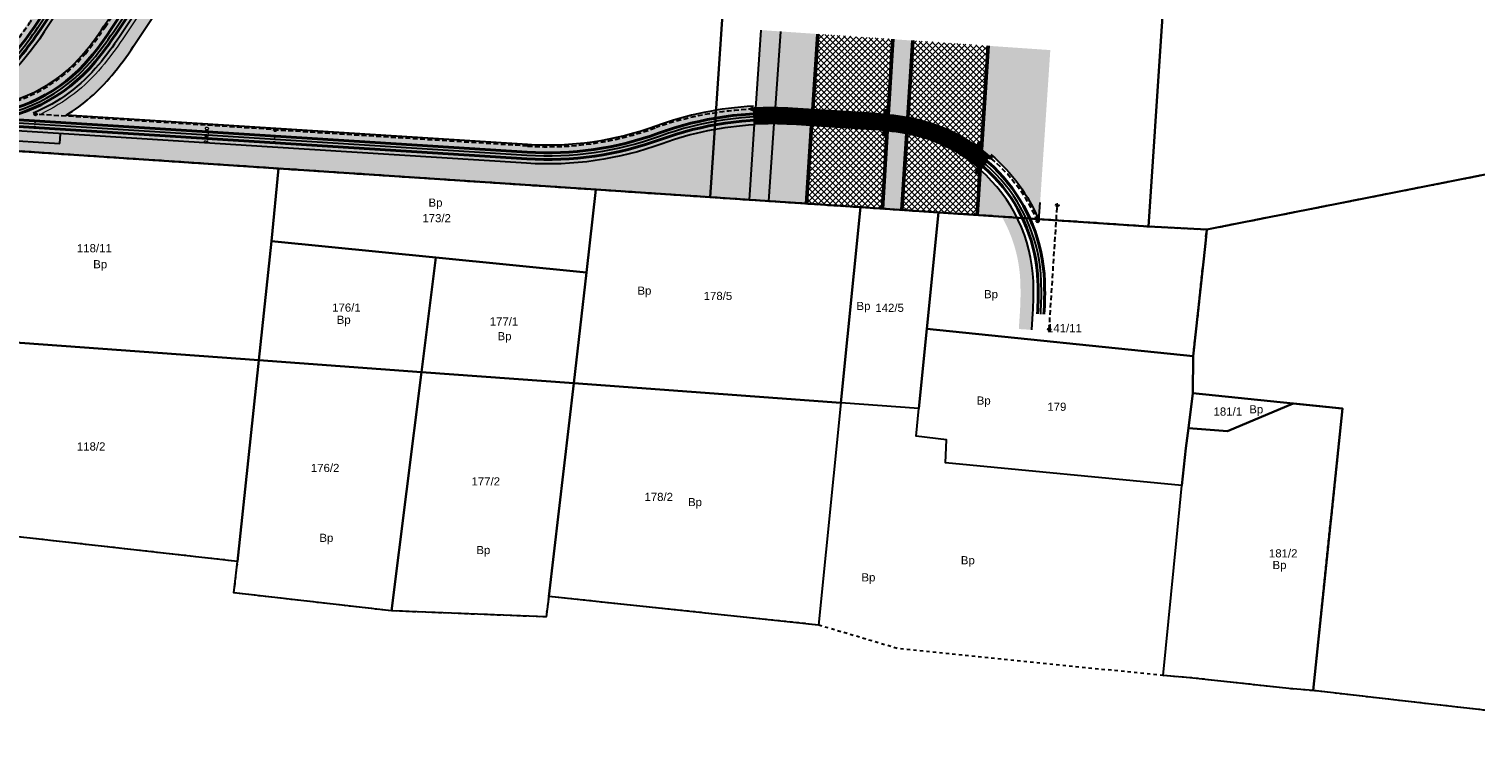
# Model space of a CAD drawing. Header units: metres. Extents: x 6603615 to 6604470, y 5739741 to 5740610.
# Tile 5 of 14: x 6604025 to 6604246, y 5739741 to 5739852. Entities that reach past the tile are written whole.
import ezdxf
from ezdxf.enums import TextEntityAlignment as Align

# ---------------------------------------------------------------- set-up
doc = ezdxf.new("R2010")
doc.units = ezdxf.units.M
for name, pattern in [('DASHDOT', [25.4, 12.7, -6.35, 0, -6.35]), ('HIDDEN', [0.375, 0.25, -0.125]), ('PRZER1-1', [1, 0.5, -0.5])]:
    doc.linetypes.add(name, pattern=pattern)
for name, color, linetype, lineweight in [('_działki', 3, 'Continuous', 40), ('EPT 2_2--830--', 7, 'Continuous', 13), ('EPT 3_2--460--', 7, 'Continuous', 13), ('FREZOWANIE', 12, 'Continuous', 5), ('HECZ_ZIELEŃ_ZABUDOWA', 73, 'Continuous', 5), ('KRAW_FAZA_12cm_20x30cm', 7, 'Continuous', 50), ('M_WPUSTY', 190, 'Continuous', 30), ('OBRZEŻE_BET_8X40', 236, 'Continuous', 30), ('ODW_DRENAZ', 5, 'HIDDEN', 30), ('ODW_DRENAZ_NAJN', 140, 'HIDDEN', 30), ('ODW_SKRZYNKI', 5, 'Continuous', 13), ('OPORNIK_BET_15X30cm', 124, 'Continuous', 30), ('OSIE_TORU', 10, 'DASHDOT', 30), ('szyny 60R2', 14, 'Continuous', 40)]:
    doc.layers.add(name, color=color, linetype=linetype, lineweight=lineweight)
doc.layers.add('C-TEREN-ETYKIETY', color=7, linetype='Continuous')
for name, color, linetype, lineweight, true_color in [('GESDZI', 7, 'Continuous', 18, 0x008000), ('GESDZI_O', 7, 'Continuous', 18, 0x008000), ('GESUZY', 7, 'Continuous', 18, 0x008000), ('GESUZY_O', 7, 'Continuous', 18, 0x008000), ('HECZ_CHODNIK_KOSTKA', 7, 'Continuous', 5, 0xfaf9b8), ('HECZ_PŁYTY_BET_50X50', 7, 'Continuous', 5, 0xfaf9b8), ('HECZ_ZIELEN', 7, 'Continuous', 0, 0xd6ffd6)]:
    doc.layers.add(name, color=color, linetype=linetype, lineweight=lineweight, true_color=true_color)
doc.layers.add('KRESK_TOR_KLAS_PODKŁAD', color=38, linetype='Continuous', lineweight=15, transparency=0.55)
doc.layers.add('T_KRESK_PŁYTA_EPT', color=86, linetype='Continuous', lineweight=13, transparency=0.55)
doc.styles.add('Arial', font='arial.ttf')
doc.styles.get("Standard").update_dxf_attribs({"font": 'simplex.shx'})
pattern_1 = [(59.99999999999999, (0, 0), (-0.2381249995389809, 0.4124445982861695), [0.238125, -0.238125]), (120, (0, 0), (-0.476249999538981, 2.661695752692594e-10), [0.238125, -0.238125]), (0, (-0.1190625, 0.20622229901), (0.238125, 0.41244459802), [0.238125, -0.238125])]
pattern_2 = [(45, (0, 0), (-0.4490128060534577, 0.4490128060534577), []), (135, (0, 0), (-0.4490128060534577, -0.4490128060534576), [])]

# ---------------------------------------------------------------- blocks, each defined once
blk = doc.blocks.new('A$C8469fa7e')
at = {"layer": 'GESDZI', "color": 3, "linetype": 'Continuous', "lineweight": 30}
blk.add_lwpolyline([(6604211.14, 5740049.68), (6604208.38, 5740004.99), (6604205.71, 5739965.06), (6604205.14, 5739956.67), (6604203.8, 5739936.9), (6604203.44, 5739931.58), (6604197.3, 5739931.89), (6604174.97, 5739932.82), (6604172.74, 5739932.92), (6604162.47, 5739933.62), (6604136.19, 5739935.43), (6604135.4, 5739923.52), (6604134.09, 5739903.98), (6604131.95, 5739871.82), (6604131.15, 5739859.81), (6604129.12, 5739829.44), (6604128.92, 5739826.44), (6604111.39, 5739827.61), (6604062.77, 5739830.84), (6604014.55, 5739834.06), (6603991.05, 5739835.63), (6603918.87, 5739840.43), (6603844.12, 5739845.41)], dxfattribs=at)
for points in [[(6604205, 5739821.48), (6604196.08, 5739821.95), (6604198.07, 5739851.9), (6604198.87, 5739863.88), (6604199.76, 5739877.24), (6604201.1, 5739896.98), (6604202.44, 5739916.9), (6604203.44, 5739931.58), (6604203.8, 5739936.9), (6604205.14, 5739956.67), (6604205.71, 5739965.06), (6604208.38, 5740004.99), (6604211.14, 5740049.68), (6604225.19, 5740023.63), (6604254.17, 5739970.57), (6604285.94, 5739911.03), (6604306.33, 5739857), (6604297.35, 5739839.72)], [(6604196.08, 5739821.95), (6604163.88, 5739824.11), (6604151.94, 5739824.9), (6604128.92, 5739826.44), (6604129.12, 5739829.44), (6604131.15, 5739859.81), (6604131.95, 5739871.82), (6604134.09, 5739903.98), (6604135.4, 5739923.52), (6604136.19, 5739935.43), (6604162.47, 5739933.62), (6604172.74, 5739932.92), (6604174.97, 5739932.82), (6604197.3, 5739931.89), (6604203.44, 5739931.58), (6604202.44, 5739916.9), (6604201.1, 5739896.98), (6604199.76, 5739877.24), (6604198.87, 5739863.88), (6604198.07, 5739851.9)], [(6604221.33, 5739750.78), (6604225.8, 5739794.05), (6604218.25, 5739794.82), (6604202.87, 5739796.39), (6604202.94, 5739802.07), (6604204.8, 5739819.36), (6604205, 5739821.48), (6604297.35, 5739839.72), (6604311.87, 5739842.59), (6604322.97, 5739806.68), (6604320.52, 5739782.61), (6604314.65, 5739740.9), (6604279.18, 5739743.34), (6604263.51, 5739744.43), (6604263.53, 5739746.36), (6604258.89, 5739746.55), (6604249.82, 5739747.53), (6604239.88, 5739748.66)], [(6604011.16, 5739804.97), (6604013.43, 5739824.3), (6604014.55, 5739834.06), (6604062.77, 5739830.84), (6604061.66, 5739819.7), (6604059.73, 5739801.43)], [(6604086.88, 5739817.18), (6604061.66, 5739819.7), (6604062.77, 5739830.84), (6604111.39, 5739827.61), (6604109.98, 5739814.88)], [(6604148.92, 5739794.91), (6604107.99, 5739797.9), (6604109.98, 5739814.88), (6604111.39, 5739827.61), (6604128.92, 5739826.44), (6604151.94, 5739824.9)], [(6604162.1, 5739806.24), (6604160.87, 5739794.03), (6604148.92, 5739794.91), (6604151.94, 5739824.9), (6604163.88, 5739824.11)], [(6604202.94, 5739802.07), (6604162.1, 5739806.24), (6604163.88, 5739824.11), (6604196.08, 5739821.95), (6604205, 5739821.48), (6604204.8, 5739819.36)], [(6604061.66, 5739819.7), (6604086.88, 5739817.18), (6604084.66, 5739799.61), (6604059.73, 5739801.43)], [(6604084.66, 5739799.61), (6604086.88, 5739817.18), (6604109.98, 5739814.88), (6604107.99, 5739797.9)], [(6604201.17, 5739782.23), (6604164.99, 5739785.73), (6604165.12, 5739789.25), (6604160.46, 5739789.81), (6604160.87, 5739794.03), (6604162.1, 5739806.24), (6604202.94, 5739802.07), (6604202.87, 5739796.39), (6604202.2, 5739791.02), (6604201.82, 5739787.94)], [(6604007.78, 5739776.06), (6604011.16, 5739804.97), (6604059.73, 5739801.43), (6604056.49, 5739770.59)], [(6604059.73, 5739801.43), (6604084.66, 5739799.61), (6604080.06, 5739763.01), (6604055.92, 5739765.77), (6604056.49, 5739770.59)], [(6604080.06, 5739763.01), (6604084.66, 5739799.61), (6604107.99, 5739797.9), (6604104.16, 5739765.22), (6604103.76, 5739762.08)], [(6604107.99, 5739797.9), (6604148.92, 5739794.91), (6604145.49, 5739760.84), (6604104.16, 5739765.22)], [(6604202.87, 5739796.39), (6604218.25, 5739794.82), (6604208.19, 5739790.58), (6604202.2, 5739791.02)], [(6604217.61, 5739751.09), (6604202.42, 5739752.77), (6604198.35, 5739753.08), (6604200.35, 5739773.78), (6604201.17, 5739782.23), (6604201.82, 5739787.94), (6604202.2, 5739791.02), (6604208.19, 5739790.58), (6604218.25, 5739794.82), (6604225.8, 5739794.05), (6604221.33, 5739750.78)]]:
    blk.add_lwpolyline(points, close=True, dxfattribs=at)
at = {"layer": 'GESUZY', "color": 3, "linetype": 'PRZER1-1', "lineweight": 30}
for points in [[(6604249.82, 5739747.53), (6604239.88, 5739748.66), (6604221.33, 5739750.78), (6604225.8, 5739794.05), (6604218.25, 5739794.82), (6604202.87, 5739796.39), (6604202.94, 5739802.07), (6604204.8, 5739819.36), (6604205, 5739821.48), (6604297.35, 5739839.72)], [(6604297.35, 5739839.72), (6604205, 5739821.48), (6604196.08, 5739821.95), (6604163.88, 5739824.11), (6604151.94, 5739824.9), (6604128.92, 5739826.44), (6604111.39, 5739827.61), (6604062.77, 5739830.84), (6604014.55, 5739834.06), (6603991.05, 5739835.63), (6603918.87, 5739840.43), (6603844.12, 5739845.41)], [(6604014.55, 5739834.06), (6604062.77, 5739830.84), (6604111.39, 5739827.61), (6604128.92, 5739826.44), (6604151.94, 5739824.9), (6604163.88, 5739824.11), (6604196.08, 5739821.95), (6604205, 5739821.48), (6604204.8, 5739819.36), (6604202.94, 5739802.07), (6604202.87, 5739796.39), (6604218.25, 5739794.82), (6604225.8, 5739794.05), (6604221.33, 5739750.78), (6604217.61, 5739751.09), (6604202.42, 5739752.77), (6604198.35, 5739753.08), (6604157.55, 5739757.26), (6604145.49, 5739760.84), (6604104.16, 5739765.22), (6604103.76, 5739762.08), (6604080.06, 5739763.01), (6604055.92, 5739765.77), (6604056.49, 5739770.59), (6604007.78, 5739776.06)]]:
    blk.add_lwpolyline(points, dxfattribs=at)
at = {"layer": 'GESDZI_O', "color": 3, "linetype": 'Continuous', "lineweight": 30, "style": 'Arial'}
for s, p in [('173/2', (6604086.989999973, 5739822.595)), ('118/11', (6604034.533174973, 5739817.99201325)), ('178/5', (6604130.099999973, 5739810.675)), ('176/1', (6604073.159999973, 5739808.885)), ('142/5', (6604156.409999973, 5739808.855)), ('177/1', (6604097.309999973, 5739806.765)), ('141/11', (6604183.205190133, 5739805.7411745)), ('179', (6604182.039999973, 5739793.685)), ('181/1', (6604208.239999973, 5739792.945)), ('118/2', (6604034.039999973, 5739787.595)), ('176/2', (6604069.896405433, 5739784.29773778)), ('177/2', (6604094.518752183, 5739782.23952256)), ('178/2', (6604121.023469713, 5739779.86063239)), ('181/2', (6604216.726838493, 5739771.20826983))]:
    blk.add_text(s, height=1.25, rotation=359.9999974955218, dxfattribs=at).set_placement(p, align=Align.CENTER)
at = {"layer": 'GESUZY_O', "color": 3, "linetype": 'Continuous', "lineweight": 30, "style": 'Arial'}
for p in [(6604086.810047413, 5739824.98098269), (6604035.426168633, 5739815.5362807), (6604118.831354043, 5739811.48568298), (6604152.401326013, 5739809.13655564), (6604171.954896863, 5739810.94924211), (6604072.749544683, 5739807.02144571), (6604097.394269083, 5739804.50359936), (6604170.832726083, 5739794.63156072), (6604212.592866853, 5739793.29158257), (6604126.586923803, 5739779.06737183), (6604070.093100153, 5739773.58841467), (6604094.146380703, 5739771.71315564), (6604168.392800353, 5739770.14998128), (6604216.158373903, 5739769.42166684), (6604153.161994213, 5739767.52661291)]:
    blk.add_text('Bp', height=1.25, rotation=359.9999974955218, dxfattribs=at).set_placement(p, align=Align.CENTER)
blk = doc.blocks.new('skrzynka-odw-szyny')
blk.add_lwpolyline([(0.07499999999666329, 0.209999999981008), (0.0750000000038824, 0), (-0.0750000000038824, 1.4210854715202e-14), (-0.0750000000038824, 0.2099999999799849)], close=True)
at = {"linetype": 'HIDDEN', "ltscale": 0.2}
blk.add_circle((1.364242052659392e-12, 0.06500000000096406), 0.05400000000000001, dxfattribs=at)
blk = doc.blocks.new('EPT_0.46')
at = {"layer": 'T_KRESK_PŁYTA_EPT'}
h = blk.add_hatch(color=43, dxfattribs=at)
h.dxf.hatch_style = 1
h.paths.add_polyline_path([(1.313411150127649, 1.495008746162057), (0, 0), (0.3455799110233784, -0.3036025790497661), (1.658991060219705, 1.191406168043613)])
at = {"layer": 'EPT 3_2--460--', "color": 0}
blk.add_lwpolyline([(1.313411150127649, 1.495008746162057), (0, 0), (0.3455799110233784, -0.3036025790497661), (1.658991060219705, 1.191406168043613)], close=True, dxfattribs=at)
blk = doc.blocks.new('EPT 2_2--830--1m')
at = {"layer": 'T_KRESK_PŁYTA_EPT'}
h = blk.add_hatch(color=53, dxfattribs=at)
h.dxf.hatch_style = 1
h.paths.add_polyline_path([(0.3971459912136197, 0.1207701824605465), (-0.3971459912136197, -0.1207701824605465), (-0.6882365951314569, 0.8359016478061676), (0.10605538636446, 1.077442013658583)])
at = {"layer": 'EPT 2_2--830--', "color": 0}
blk.add_lwpolyline([(0.3971459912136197, 0.1207701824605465), (-0.3971459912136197, -0.1207701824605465), (-0.6882365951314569, 0.8359016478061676), (0.10605538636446, 1.077442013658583)], close=True, dxfattribs=at)
blk = doc.blocks.new('EPT_2_2')
at = {"layer": 'T_KRESK_PŁYTA_EPT'}
h = blk.add_hatch(color=53, dxfattribs=at)
h.dxf.hatch_style = 1
h.paths.add_polyline_path([(0.09903826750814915, -2.030463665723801), (-0.7209548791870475, -1.900645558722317), (-0.409996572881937, 0.06490905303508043), (0.4099965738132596, -0.06490905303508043)])
at = {"layer": 'EPT 2_2--830--', "color": 0}
blk.add_lwpolyline([(0.09903826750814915, -2.030463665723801), (-0.7209548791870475, -1.900645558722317), (-0.409996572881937, 0.06490905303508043), (0.4099965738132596, -0.06490905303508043)], close=True, dxfattribs=at)
blk = doc.blocks.new('EPT5')
at = {"layer": 'T_KRESK_PŁYTA_EPT'}
h = blk.add_hatch(color=53, dxfattribs=at)
h.dxf.hatch_style = 1
h.paths.add_polyline_path([(0, 0), (0.5108233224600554, 0.6544471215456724), (0.9049708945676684, 0.3467984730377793), (0.3941475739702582, -0.3076486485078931)])
at = {"layer": 'EPT 2_2--830--', "color": 0}
blk.add_lwpolyline([(0, 0), (0.5108233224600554, 0.6544471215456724), (0.9049708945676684, 0.3467984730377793), (0.3941475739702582, -0.3076486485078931)], close=True, dxfattribs=at)
blk = doc.blocks.new('EPT 3_2 1m')
at = {"layer": 'T_KRESK_PŁYTA_EPT'}
h = blk.add_hatch(color=43, dxfattribs=at)
h.dxf.hatch_style = 1
h.paths.add_polyline_path([(0.08679678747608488, 1.071676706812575), (0.3778886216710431, 0.1150008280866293), (-0.3204976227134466, -0.09750012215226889), (-0.6115894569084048, 0.8591757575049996)])
at = {"layer": 'EPT 3_2--460--', "color": 0}
blk.add_lwpolyline([(0.08679678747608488, 1.071676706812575), (0.3778886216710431, 0.1150008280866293), (-0.3204976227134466, -0.09750012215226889), (-0.6115894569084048, 0.8591757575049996)], close=True, dxfattribs=at)
blk = doc.blocks.new('EPT 3_2')
at = {"layer": 'T_KRESK_PŁYTA_EPT'}
h = blk.add_hatch(color=43, dxfattribs=at)
h.dxf.hatch_style = 1
h.paths.add_polyline_path([(-0.5622038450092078, -1.908933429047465), (0, 0), (0.6427062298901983, -0.1892847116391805), (0.08050238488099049, -2.098218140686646)])
at = {"layer": 'EPT 3_2--460--', "color": 0}
blk.add_lwpolyline([(-0.5622038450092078, -1.908933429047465), (0, 0), (0.6427062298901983, -0.1892847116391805), (0.08050238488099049, -2.098218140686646)], close=True, dxfattribs=at)
blk = doc.blocks.new('EPT_0.46_2')
at = {"layer": 'T_KRESK_PŁYTA_EPT'}
h = blk.add_hatch(color=43, dxfattribs=at)
h.dxf.hatch_style = 1
h.paths.add_polyline_path([(0, 0), (0.6598700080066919, 0.7513552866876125), (1.005499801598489, 0.4478094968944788), (0.3456297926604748, -0.3035457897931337)])
at = {"layer": 'EPT 3_2--460--', "color": 0}
blk.add_lwpolyline([(0, 0), (0.6598700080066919, 0.7513552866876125), (1.005499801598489, 0.4478094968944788), (0.3456297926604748, -0.3035457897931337)], close=True, dxfattribs=at)
blk = doc.blocks.new('WPUST')
at = {"layer": 'M_WPUSTY'}
h = blk.add_hatch(color=256, dxfattribs=at)
h.dxf.hatch_style = 1
h.paths.add_polyline_path([(0.5377540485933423, 0.480437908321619), (-0.05627778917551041, 0.3960212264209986), (0, 0), (0.5940318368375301, 0.08441668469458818)])
blk.add_lwpolyline([(0.5377540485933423, 0.480437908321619), (-0.05627778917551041, 0.3960212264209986), (0, 0), (0.5940318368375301, 0.08441668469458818), (0.5377540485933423, 0.480437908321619)], close=True, dxfattribs=at)

msp = doc.modelspace()

# ---------------------------------------------------------------- hatches: boundary and pattern name
at = {"layer": 'FREZOWANIE'}
h = msp.add_hatch(dxfattribs=at)
h.set_pattern_fill('ANSI37', color=256, scale=0.2)
h.set_pattern_definition(pattern_2)
edge = h.paths.add_edge_path()
edge.add_arc((6604150.471236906, 5739788.01921653), 48.91999843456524, 83.48053527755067, 86.36353130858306)
edge.add_line((6604153.574024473, 5739836.840717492), (6604144.458396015, 5739837.420049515))
edge.add_line((6604144.458396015, 5739837.420049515), (6604143.657891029, 5739825.454059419))
edge.add_line((6604143.657891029, 5739825.454059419), (6604151.94, 5739824.9))
edge.add_line((6604151.94, 5739824.9), (6604155.294450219, 5739824.678055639))
edge.add_line((6604155.294450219, 5739824.678055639), (6604156.025650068, 5739836.622865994))
edge = h.paths.add_edge_path()
edge.add_arc((6604150.471236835, 5739788.019215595), 51.34999937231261, 83.62340501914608, 86.36353129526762)
edge.add_line((6604153.728149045, 5739839.265824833), (6604144.620597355, 5739839.844643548))
edge.add_line((6604144.620597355, 5739839.844643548), (6604145.397493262, 5739851.457723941))
edge.add_line((6604145.397493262, 5739851.457723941), (6604156.885105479, 5739850.662846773))
edge.add_line((6604156.885105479, 5739850.662846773), (6604156.174320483, 5739839.051531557))
h = msp.add_hatch(dxfattribs=at)
h.set_pattern_fill('ANSI37', color=256, scale=0.2)
h.set_pattern_definition(pattern_2)
edge = h.paths.add_edge_path()
edge.add_arc((6604154.656144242, 5739812.666457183), 23.9200000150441, 49.20405430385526, 79.43172778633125)
edge.add_line((6604159.043240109, 5739836.180703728), (6604158.294465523, 5739824.479562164))
edge.add_line((6604158.294465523, 5739824.479562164), (6604163.88, 5739824.11))
edge.add_line((6604163.88, 5739824.11), (6604169.833042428, 5739823.710665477))
edge.add_line((6604169.833042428, 5739823.710665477), (6604170.284683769, 5739830.774884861))
edge = h.paths.add_edge_path()
edge.add_arc((6604154.656144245, 5739812.66645719), 26.35000000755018, 53.10799390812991, 80.07135933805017)
edge.add_line((6604159.199451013, 5739838.621820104), (6604159.956376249, 5739850.450332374))
edge.add_line((6604159.956376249, 5739850.450332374), (6604171.49157705, 5739849.652162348))
edge.add_line((6604171.49157705, 5739849.652162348), (6604170.47427711, 5739833.740355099))
at = {"layer": 'HECZ_CHODNIK_KOSTKA'}
h = msp.add_hatch(color=256, dxfattribs=at)
h.dxf.hatch_style = 1
h.paths.add_polyline_path([(6604029.241378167, 5739834.675803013), (6604029.336516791, 5739836.172782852), (6603984.205957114, 5739839.040997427), (6603984.110818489, 5739837.544017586)])
at = {"layer": 'HECZ_PŁYTY_BET_50X50'}
h = msp.add_hatch(color=256, dxfattribs=at)
h.dxf.hatch_style = 1
h.paths.add_polyline_path([(6604013.813109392, 5739840.121505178, 0.007384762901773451), (6604015.240565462, 5739840.137395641, 0.1065065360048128), (6604024.109626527, 5739847.108837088, 0.02618592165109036), (6604027.346601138, 5739851.455955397), (6604041.842988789, 5739873.215149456), (6604041.277314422, 5739873.412164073), (6604026.86391225, 5739851.777531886, -0.02618592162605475), (6604023.663195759, 5739847.479106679, -0.118976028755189)])
h = msp.add_hatch(color=256, dxfattribs=at)
h.dxf.hatch_style = 1
edge = h.paths.add_edge_path()
edge.add_line((6604025.491555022, 5739839.292934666), (6604025.163736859, 5739839.313768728))
edge.add_arc((6604015.024761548, 5739863.472435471), 26.19999998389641, 292.7669517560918, 320.3276949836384)
edge.add_arc((6603995.782055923, 5739879.432331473), 51.19999998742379, 320.3276949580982, 326.3276949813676)
edge.add_line((6604038.391833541, 5739851.044889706), (6604051.030320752, 5739870.015360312))
edge.add_line((6604051.030320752, 5739870.015360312), (6604051.59599512, 5739869.818345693))
edge.add_line((6604051.59599512, 5739869.818345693), (6604038.874522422, 5739850.723313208))
edge.add_arc((6603995.782055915, 5739879.432331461), 51.77999998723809, 320.32769497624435, 326.3276949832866, ccw=False)
edge.add_arc((6604015.022583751, 5739863.475248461), 26.78347206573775, 295.16758820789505, 320.326037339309, ccw=False)
edge.add_line((6604026.412720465, 5739839.234391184), (6604025.491555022, 5739839.292934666))
h = msp.add_hatch(color=256, dxfattribs=at)
h.dxf.hatch_style = 1
h.paths.add_polyline_path([(6604139.665008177, 5739851.854379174), (6604136.672164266, 5739852.061466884), (6604135.843486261, 5739840.085362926, -0.01466471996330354), (6604138.854468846, 5739840.140416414)])
h = msp.add_hatch(color=256, dxfattribs=at)
h.dxf.hatch_style = 1
h.paths.add_polyline_path([(6604138.686430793, 5739837.711920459, 0.01539952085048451), (6604135.674538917, 5739837.643725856), (6604134.871754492, 5739826.04183745), (6604137.865071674, 5739825.84158947)])
at = {"layer": 'HECZ_ZIELEN'}
h = msp.add_hatch(color=256, dxfattribs=at)
h.dxf.hatch_style = 1
h.paths.add_polyline_path([(6604138.854468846, 5739840.140416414, -0.01310655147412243), (6604141.544224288, 5739840.040158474), (6604144.620597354, 5739839.844643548), (6604145.397493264, 5739851.457723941), (6604139.665008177, 5739851.854379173)])
h = msp.add_hatch(color=256, dxfattribs=at)
h.dxf.hatch_style = 1
edge = h.paths.add_edge_path()
edge.add_line((6604159.956376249, 5739850.450332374), (6604156.885105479, 5739850.662846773))
edge.add_line((6604156.885105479, 5739850.662846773), (6604156.174320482, 5739839.051531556))
edge.add_arc((6604150.471236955, 5739788.019216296), 51.34999866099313, 80.3635312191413, 83.62340506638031, ccw=False)
edge.add_arc((6604154.656177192, 5739812.666647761), 26.34980660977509, 80.07135845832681, 80.3635325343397, ccw=False)
edge.add_line((6604159.199451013, 5739838.621820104), (6604159.956376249, 5739850.450332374))
edge = h.paths.add_edge_path()
edge.add_arc((6604154.656145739, 5739812.666465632), 23.91999143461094, 79.4317276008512, 80.3635314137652)
edge.add_arc((6604150.471236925, 5739788.019216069), 48.91999889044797, 80.36353122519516, 83.48053536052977)
edge.add_line((6604156.025650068, 5739836.622865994), (6604155.294450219, 5739824.678055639))
edge.add_line((6604155.294450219, 5739824.678055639), (6604158.294465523, 5739824.479562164))
edge.add_line((6604158.294465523, 5739824.479562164), (6604159.043240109, 5739836.180703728))
h = msp.add_hatch(color=256, dxfattribs=at)
h.dxf.hatch_style = 1
edge = h.paths.add_edge_path()
edge.add_line((6604181.03741889, 5739848.991644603), (6604171.543826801, 5739849.648546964))
edge.add_line((6604171.543826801, 5739849.648546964), (6604170.474277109, 5739833.7403551))
edge.add_arc((6604154.65728994, 5739812.667890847), 26.34816564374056, 49.63279617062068, 53.10811493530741, ccw=False)
edge.add_line((6604171.722572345, 5739832.742799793), (6604171.929830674, 5739832.986611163))
edge.add_arc((6604154.656140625, 5739812.666454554), 26.67000436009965, 22.491984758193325, 49.63291489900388, ccw=False)
edge.add_line((6604179.297439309, 5739822.869176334), (6604179.475027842, 5739825.600848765))
edge.add_line((6604179.475027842, 5739825.600848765), (6604181.03741889, 5739848.991644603))
h = msp.add_hatch(color=256, dxfattribs=at)
h.dxf.hatch_style = 1
edge = h.paths.add_edge_path()
edge.add_line((6604128.919999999, 5739826.44), (6604129.12, 5739829.44))
edge.add_line((6604129.12, 5739829.44), (6604129.61305751, 5739836.816431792))
edge.add_arc((6604138.287311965, 5739788.793548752), 48.79999985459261, 100.2387960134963, 110.0531322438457)
edge.add_arc((6604103.998171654, 5739882.731053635), 51.1999999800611, 266.36353126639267, 290.05313223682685, ccw=False)
edge.add_line((6604100.750773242, 5739831.634141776), (6604029.336516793, 5739836.172782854))
edge.add_line((6604029.336516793, 5739836.172782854), (6604029.241378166, 5739834.675803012))
edge.add_line((6604029.241378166, 5739834.675803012), (6603984.110818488, 5739837.544017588))
edge.add_line((6603984.110818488, 5739837.544017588), (6603984.018891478, 5739836.097571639))
edge.add_line((6603984.018891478, 5739836.097571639), (6603991.05, 5739835.63))
edge.add_line((6603991.05, 5739835.63), (6604014.55, 5739834.06))
edge.add_line((6604014.55, 5739834.06), (6604062.77, 5739830.84))
edge.add_line((6604062.77, 5739830.84), (6604111.39, 5739827.61))
edge.add_line((6604111.39, 5739827.61), (6604128.919999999, 5739826.44))
edge = h.paths.add_edge_path()
edge.add_arc((6604138.287311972, 5739788.793548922), 48.79999968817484, 93.07892164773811, 100.2387960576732)
edge.add_line((6604129.61305751, 5739836.816431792), (6604129.12, 5739829.44))
edge.add_line((6604129.12, 5739829.44), (6604128.92, 5739826.439999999))
edge.add_line((6604128.92, 5739826.439999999), (6604134.87175449, 5739826.041837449))
edge.add_line((6604134.87175449, 5739826.041837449), (6604135.666192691, 5739837.523105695))
h = msp.add_hatch(color=256, dxfattribs=at)
h.dxf.hatch_style = 1
h.paths.add_polyline_path([(6604144.458396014, 5739837.420049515), (6604141.390099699, 5739837.615051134, 0.013828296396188), (6604138.686430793, 5739837.711920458), (6604137.865071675, 5739825.84158947), (6604143.657891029, 5739825.454059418)])
h = msp.add_hatch(color=256, dxfattribs=at)
h.dxf.hatch_style = 1
h.paths.add_polyline_path([(6604170.275065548, 5739830.624444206), (6604169.833042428, 5739823.710665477), (6604175.948356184, 5739823.300445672, 0.09825347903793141)])
h = msp.add_hatch(color=256, dxfattribs=at)
h.dxf.hatch_style = 1
h.paths.add_polyline_path([(6604178.369615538, 5739808.598523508, 0.02525756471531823), (6604178.440648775, 5739813.525144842, 0.1071839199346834), (6604175.948356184, 5739823.300445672), (6604173.597625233, 5739823.458134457, -0.1210317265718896), (6604176.441950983, 5739813.452984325, -0.02525754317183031), (6604176.373828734, 5739808.728273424), (6604176.211223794, 5739806.227159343), (6604178.207010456, 5739806.097407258)])
at = {"layer": 'HECZ_ZIELEŃ_ZABUDOWA'}
h = msp.add_hatch(color=256, dxfattribs=at)
h.dxf.hatch_style = 1
h.paths.add_polyline_path([(6604043.191062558, 5739867.783378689, -0.006247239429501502), (6604043.551131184, 5739869.023283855), (6604044.000811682, 5739868.886581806, -0.01649913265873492), (6604045.089439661, 5739872.084466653), (6604041.842988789, 5739873.215149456), (6604027.346601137, 5739851.455955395, -0.02618592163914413), (6604024.109626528, 5739847.108837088, -0.106509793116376), (6604015.240255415, 5739840.137244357, 0.003864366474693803), (6604015.986883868, 5739840.162282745, 0.212393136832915), (6604032.982054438, 5739848.578660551, 0.02618592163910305), (6604036.003355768, 5739852.636138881), (6604036.8350191, 5739853.884472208, 0.07955732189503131)])
h = msp.add_hatch(color=256, dxfattribs=at)
h.dxf.hatch_style = 1
edge = h.paths.add_edge_path()
edge.add_line((6604053.566102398, 5739869.132191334), (6604051.59599512, 5739869.818345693))
edge.add_line((6604051.59599512, 5739869.818345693), (6604038.874522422, 5739850.723313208))
edge.add_arc((6603995.782055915, 5739879.432331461), 51.77999998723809, 320.32769497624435, 326.3276949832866, ccw=False)
edge.add_arc((6604015.024761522, 5739863.472435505), 26.78000002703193, 295.1659305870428, 320.32769496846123, ccw=False)
edge.add_line((6604026.412720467, 5739839.234391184), (6604030.198309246, 5739838.993802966))
edge.add_arc((6604015.024761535, 5739863.472435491), 28.80000000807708, 301.7934946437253, 320.3276949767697)
edge.add_arc((6603995.782056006, 5739879.432331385), 53.79999986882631, 320.3276949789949, 326.3276949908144)
edge.add_line((6604040.5556113, 5739849.603339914), (6604053.566102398, 5739869.132191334))
at = {"layer": 'KRESK_TOR_KLAS_PODKŁAD'}
h = msp.add_hatch(dxfattribs=at)
h.set_pattern_fill('TRIANG', color=256, scale=0.05)
h.set_pattern_definition(pattern_1)
edge = h.paths.add_edge_path()
edge.add_arc((6603995.782055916, 5739879.432331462), 51.19999998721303, 320.327694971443, 326.3276949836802)
edge.add_line((6604038.391833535, 5739851.044889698), (6604051.030320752, 5739870.015360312))
edge.add_line((6604051.030320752, 5739870.015360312), (6604045.089439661, 5739872.084466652))
edge.add_arc((6604092.987282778, 5739853.994784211), 51.19999986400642, 159.3098445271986, 163.0908241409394)
edge.add_line((6604044.000811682, 5739868.886581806), (6604043.551131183, 5739869.023283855))
edge.add_arc((6604092.987293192, 5739853.994781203), 51.67001070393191, 163.0908243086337, 164.5225671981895)
edge.add_arc((6603996.613719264, 5739880.680664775), 48.32999996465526, 326.3276949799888, 344.52256733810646, ccw=False)
edge.add_line((6604036.835019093, 5739853.884472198), (6604036.00335576, 5739852.636138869))
edge.add_arc((6603995.782055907, 5739879.43233146), 48.32999999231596, 320.32769498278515, 326.3276949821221, ccw=False)
edge.add_arc((6604015.024761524, 5739863.47243551), 23.33000002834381, 272.3635313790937, 320.3276949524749, ccw=False)
edge.add_arc((6604013.993768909, 5739888.451167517), 48.32999999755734, 269.7856049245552, 272.3635313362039, ccw=False)
edge.add_arc((6604003.496840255, 5739864.205077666), 26.19999999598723, 293.1876403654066, 320.3276949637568)
edge.add_arc((6603984.254134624, 5739880.164973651), 51.19999999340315, 320.327694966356, 326.3276949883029)
edge.add_line((6604026.863912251, 5739851.777531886), (6604041.277314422, 5739873.412164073))
edge.add_line((6604041.277314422, 5739873.412164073), (6604034.745981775, 5739875.686914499))
edge.add_arc((6604081.459361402, 5739854.727426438), 51.1999997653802, 155.8350484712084, 163.0903179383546)
edge.add_line((6604032.47302197, 5739869.619656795), (6604032.02334268, 5739869.756362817))
edge.add_arc((6604081.459364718, 5739854.727425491), 51.67000321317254, 163.0903180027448, 164.52256731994)
edge.add_arc((6603985.085797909, 5739881.413307), 48.33000004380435, 326.3276949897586, 344.5225673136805, ccw=False)
edge.add_line((6604025.307097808, 5739854.617114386), (6604024.475434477, 5739853.368781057))
edge.add_arc((6603984.254134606, 5739880.164973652), 48.3300000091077, 320.3276949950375, 326.32769499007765, ccw=False)
edge.add_arc((6604003.496840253, 5739864.205077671), 23.33000000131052, 274.7746156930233, 320.32769498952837, ccw=False)
edge.add_arc((6603994.5041571, 5739865.281408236), 26.67000000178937, 294.2045690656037, 315.4912808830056)
edge.add_line((6604013.523701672, 5739846.585263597), (6604011.476979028, 5739848.597184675))
edge.add_arc((6603994.5041571, 5739865.281408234), 23.79999999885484, 291.45944864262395, 315.4912808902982, ccw=False)
edge.add_line((6604003.211211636, 5739843.131302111), (6604003.039265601, 5739843.568720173))
edge.add_arc((6603994.504157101, 5739865.281408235), 23.33000000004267, 279.36353128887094, 291.4594486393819, ccw=False)
edge.add_arc((6603990.436707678, 5739889.948306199), 48.3299999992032, 266.36353123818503, 279.363531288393, ccw=False)
edge.add_line((6603987.371341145, 5739841.71561575), (6603984.387989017, 5739841.905218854))
edge.add_line((6603984.387989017, 5739841.905218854), (6603984.205957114, 5739839.040997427))
edge.add_line((6603984.205957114, 5739839.040997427), (6604063.185445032, 5739834.021557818))
edge.add_line((6604063.185445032, 5739834.021557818), (6604063.367476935, 5739836.885779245))
edge.add_line((6604063.367476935, 5739836.885779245), (6604025.163736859, 5739839.313768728))
edge.add_arc((6604015.024761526, 5739863.472435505), 26.20000002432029, 292.7669517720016, 320.3276949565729)
h = msp.add_hatch(dxfattribs=at)
h.set_pattern_fill('TRIANG', color=256, scale=0.05)
h.set_pattern_definition(pattern_1)
edge = h.paths.add_edge_path()
edge.add_line((6604135.674538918, 5739837.643725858), (6604135.527663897, 5739840.389800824))
edge.add_arc((6604138.287312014, 5739788.793548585), 51.67000002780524, 93.06157264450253, 110.0531322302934)
edge.add_arc((6604103.99817165, 5739882.731053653), 48.32999999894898, 266.3635312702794, 290.0531322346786, ccw=False)
edge.add_line((6604100.932805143, 5739834.498363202), (6604063.367476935, 5739836.885779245))
edge.add_line((6604063.367476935, 5739836.885779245), (6604063.185445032, 5739834.021557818))
edge.add_line((6604063.185445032, 5739834.021557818), (6604100.75077324, 5739831.634141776))
edge.add_arc((6604103.998171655, 5739882.731053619), 51.19999996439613, 266.3635312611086, 290.053132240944)
edge.add_arc((6604138.287312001, 5739788.793548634), 48.79999997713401, 93.0789216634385, 110.05313223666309, ccw=False)
edge.add_line((6604135.666192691, 5739837.523105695), (6604135.674538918, 5739837.643725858))

# ---------------------------------------------------------------- linework, layer by layer
at = {"layer": 'HECZ_PŁYTY_BET_50X50', "flags": 128}
msp.add_lwpolyline([(6604051.59599512, 5739869.818345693), (6604038.874522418, 5739850.723313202, -0.026185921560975), (6604035.637547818, 5739846.376194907, -0.1102321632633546), (6604026.412720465, 5739839.234391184)], format="xyb", dxfattribs=at)
at = {"layer": 'KRAW_FAZA_12cm_20x30cm', "flags": 128}
for points in [[(6604145.397493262, 5739851.457723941), (6604144.620597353, 5739839.844643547)], [(6604156.885105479, 5739850.662846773), (6604156.174320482, 5739839.051531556)], [(6604159.956376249, 5739850.450332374), (6604159.199451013, 5739838.621820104)], [(6604170.474277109, 5739833.7403551), (6604171.49157705, 5739849.652162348)], [(6604144.458396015, 5739837.420049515), (6604143.657891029, 5739825.454059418)], [(6604156.025650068, 5739836.622865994), (6604155.294450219, 5739824.678055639)], [(6604159.043240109, 5739836.180703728), (6604158.294465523, 5739824.479562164)], [(6604169.833042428, 5739823.710665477), (6604170.284683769, 5739830.774884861)]]:
    msp.add_lwpolyline(points, dxfattribs=at)
at = {"layer": 'OBRZEŻE_BET_8X40'}
msp.add_line((6603984.110818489, 5739837.544017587), (6604029.241378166, 5739834.675803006), dxfattribs=at)
at = {"layer": 'OBRZEŻE_BET_8X40', "flags": 128}
for points in [[(6604030.198309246, 5739838.993802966, 0.0810474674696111), (6604037.192358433, 5739845.086635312, 0.02618592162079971), (6604040.5556113, 5739849.603339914), (6604061.073763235, 5739880.401250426), (6604103.090589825, 5739943.46884391, 0.02623879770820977), (6604108.440002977, 5739952.490383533), (6604114.009896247, 5739963.117398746, 0.07989809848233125), (6604119.054436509, 5739978.173018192), (6604122.183480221, 5739997.099221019, -0.1063598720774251), (6604126.815028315, 5740008.839054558), (6604130.249615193, 5740013.994396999, -0.02618592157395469), (6604133.2315327, 5740017.998984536, -0.242118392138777), (6604152.332463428, 5740026.148905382, -0.0261859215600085), (6604157.286876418, 5740025.530564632), (6604161.829859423, 5740024.720184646, -0.02618592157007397), (6604166.692212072, 5740023.587405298, -0.3230494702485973), (6604184.517265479, 5740000.837826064, -0.02618740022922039), (6604184.45396937, 5739995.845095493), (6604184.30234261, 5739993.517091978, 0.05863637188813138), (6604184.938946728, 5739981.308981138), (6604186.739342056, 5739970.772459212, -0.05863637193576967), (6604187.319954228, 5739959.638101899), (6604186.601627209, 5739948.6092585)], [(6604128.946183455, 5740014.0219114), (6604122.772705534, 5740004.755471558, 0.07955732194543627), (6604116.354850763, 5739990.721400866), (6604107.808529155, 5739959.857159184, -0.07955732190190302), (6604101.075042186, 5739945.132888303), (6604038.391833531, 5739851.044889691, -0.02618592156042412), (6604035.191117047, 5739846.746464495, -0.1208395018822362), (6604025.163736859, 5739839.313768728)], [(6604044.000811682, 5739868.886581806, -0.0732736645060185), (6604050.377505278, 5739882.382225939), (6604103.350869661, 5739961.895670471, 0.07955732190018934), (6604109.76872443, 5739975.929741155), (6604109.907726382, 5739976.431733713, -0.002541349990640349), (6604109.621363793, 5739975.997129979), (6604026.863912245, 5739851.777531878, -0.02618592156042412), (6604023.663195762, 5739847.479106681, -0.1189775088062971), (6604013.812923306, 5739840.121505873)], [(6604013.812923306, 5739840.121505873, 0.01124880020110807), (6604015.986883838, 5739840.162282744, 0.2123931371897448), (6604032.982054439, 5739848.578660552, 0.02618592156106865), (6604036.00335576, 5739852.636138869), (6604036.835019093, 5739853.884472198, 0.07955732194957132), (6604043.191062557, 5739867.783378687, -0.006247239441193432), (6604043.551131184, 5739869.023283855)], [(6604135.527663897, 5739840.389800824, 0.07427580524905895), (6604120.570113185, 5739837.331057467, -0.1037350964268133), (6604100.932805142, 5739834.498363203), (6604030.198309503, 5739838.993802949)], [(6604135.527663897, 5739840.389800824, 0.07427580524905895), (6604120.570113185, 5739837.331057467, -0.1037350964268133), (6604100.932805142, 5739834.498363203), (6604059.747500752, 5739837.115842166)], [(6604135.66619269, 5739837.523105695, 0.07419968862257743), (6604121.554211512, 5739834.635051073, -0.1037350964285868), (6604100.750773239, 5739831.634141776), (6604061.038432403, 5739834.158008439), (6603984.205957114, 5739839.040997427)], [(6604171.929830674, 5739832.986611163, -0.1189814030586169), (6604179.297439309, 5739822.869176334), (6604179.475027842, 5739825.600848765)], [(6604178.207010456, 5739806.097407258), (6604178.369608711, 5739808.598418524, 0.02525810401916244), (6604178.440648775, 5739813.525144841, 0.2076239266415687), (6604170.275065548, 5739830.624444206)]]:
    msp.add_lwpolyline(points, format="xyb", dxfattribs=at)
for points in [[(6604136.672164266, 5739852.061466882), (6604135.843486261, 5739840.085362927)], [(6604139.665008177, 5739851.854379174), (6604138.854468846, 5739840.140416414)], [(6604135.674538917, 5739837.643725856), (6604134.871754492, 5739826.04183745)], [(6604138.686430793, 5739837.711920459), (6604137.865071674, 5739825.841589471)], [(6604029.241378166, 5739834.675803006), (6604029.336516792, 5739836.172782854)]]:
    msp.add_lwpolyline(points, dxfattribs=at)
at = {"layer": 'ODW_DRENAZ', "ltscale": 3}
for points in [[(6604032.170290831, 5739869.481747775, 0.005180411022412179), (6604031.875163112, 5739868.457311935, -0.07955732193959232), (6604025.490186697, 5739854.495137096), (6604024.658523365, 5739853.246803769, -0.02618592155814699), (6604021.623468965, 5739849.170855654, -0.2155851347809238), (6604004.1806946, 5739840.665008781, 0.1580406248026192), (6604016.782688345, 5739851.024145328, 0.02618592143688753), (6604019.44417185, 5739855.705887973), (6604019.779926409, 5739856.375865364)], [(6604014.096532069, 5739839.901276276, 0.009784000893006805), (6604015.995956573, 5739839.942469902, 0.212393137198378), (6604033.151390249, 5739848.438213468, 0.02618592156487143), (6604036.186444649, 5739852.51416158), (6604037.018107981, 5739853.76249491, 0.07955732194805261), (6604043.403084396, 5739867.72466975, -0.005178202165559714), (6604043.698081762, 5739868.748670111, -0.005178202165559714)], [(6604179.094174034, 5739822.785014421, 0.1153408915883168), (6604171.644850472, 5739832.651370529, 0.1348970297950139), (6604159.046949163, 5739838.526343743, 0.02618592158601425), (6604153.720537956, 5739839.146066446), (6604141.536613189, 5739839.920400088, 0.02923404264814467), (6604135.5511639, 5739839.950428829, 0.07231115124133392), (6604120.645549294, 5739837.124394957, -0.1037350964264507), (6604100.918851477, 5739834.27880616), (6604025.497521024, 5739839.168531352)], [(6604179.094174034, 5739822.785014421, 0.1153408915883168), (6604171.644850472, 5739832.651370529, 0.1348970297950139), (6604159.046949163, 5739838.526343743, 0.02618592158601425), (6604153.720537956, 5739839.146066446), (6604141.536613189, 5739839.920400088, 0.02923404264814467), (6604135.5511639, 5739839.950428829, 0.07231115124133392), (6604120.645549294, 5739837.124394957, -0.1037350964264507), (6604100.918851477, 5739834.27880616), (6604062.247261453, 5739836.736529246)]]:
    msp.add_lwpolyline(points, format="xyb", dxfattribs=at)
msp.add_lwpolyline([(6604180.865780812, 5739806.145022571), (6604182.105173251, 5739825.20939618)], dxfattribs=at)
at = {"layer": 'ODW_DRENAZ', "ltscale": 0.1}
for centre in [(6604135.330023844, 5739839.940448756), (6604171.813667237, 5739832.509616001), (6604182.105173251, 5739825.20939618)]:
    msp.add_circle(centre, 0.2125, dxfattribs=at)
at = {"layer": 'ODW_DRENAZ', "ltscale": 0.5}
for centre in [(6604135.330023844, 5739839.940448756), (6604171.813667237, 5739832.509616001), (6604182.105173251, 5739825.20939618)]:
    msp.add_circle(centre, 0.1575, dxfattribs=at)
at = {"layer": 'ODW_DRENAZ_NAJN', "ltscale": 0.1}
for centre in [(6604025.497521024, 5739839.168531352), (6604062.247261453, 5739836.736529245), (6604179.094174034, 5739822.785014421), (6604180.865780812, 5739806.145022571)]:
    msp.add_circle(centre, 0.2125, dxfattribs=at)
at = {"layer": 'ODW_DRENAZ_NAJN', "ltscale": 0.5}
for centre in [(6604025.497521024, 5739839.168531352), (6604062.247261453, 5739836.736529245), (6604179.094174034, 5739822.785014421), (6604180.865780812, 5739806.145022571)]:
    msp.add_circle(centre, 0.1575, dxfattribs=at)
at = {"layer": 'OPORNIK_BET_15X30cm', "flags": 128}
for points in [[(6604171.722572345, 5739832.742799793, 0.134897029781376), (6604159.067036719, 5739838.644650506, 0.02618592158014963), (6604153.728149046, 5739839.265824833), (6604141.544224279, 5739840.040158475, 0.02923404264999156), (6604135.544754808, 5739840.070257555)], [(6604170.36454331, 5739830.70565338, 0.1379283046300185), (6604158.660263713, 5739836.248938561, 0.02618592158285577), (6604153.574024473, 5739836.840717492), (6604141.390099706, 5739837.615051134, 0.02923404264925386), (6604135.674538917, 5739837.643725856)]]:
    msp.add_lwpolyline(points, format="xyb", dxfattribs=at)
at = {"layer": 'OSIE_TORU', "linetype": 'ByBlock', "ltscale": 0.1, "flags": 128}
for points in [[(6604010.822481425, 5739838.551839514, 0.02618592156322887), (6604016.055754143, 5739838.493703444, 0.2123931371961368), (6604034.267467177, 5739847.512539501, 0.02618592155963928), (6604037.393166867, 5739851.710220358), (6604100.076375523, 5739945.798218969, 0.0795573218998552), (6604106.652046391, 5739960.177389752), (6604115.198368, 5739991.041631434, -0.07955732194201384), (6604121.774038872, 5740005.420802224)], [(6603999.294560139, 5739839.284481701, 0.02618592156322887), (6604004.527832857, 5739839.22634563, 0.2123931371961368), (6604022.739545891, 5739848.245181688, 0.02618592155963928), (6604025.865245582, 5739852.442862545), (6604108.62269713, 5739976.662460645, 0.07955732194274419), (6604115.198368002, 5739991.041631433)], [(6604179.567080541, 5739808.52056469, 0.02525810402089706), (6604179.63986749, 5739813.568440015, 0.355572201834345), (6604158.841051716, 5739837.313699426, 0.02618592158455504), (6604153.642524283, 5739837.918542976), (6604141.458599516, 5739838.692876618, 0.1037350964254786), (6604121.142741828, 5739835.762301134, -0.1037350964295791), (6604100.826884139, 5739832.831725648), (6603984.282068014, 5739840.238581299)]]:
    msp.add_lwpolyline(points, format="xyb", dxfattribs=at)
at = {"layer": 'szyny 60R2', "ltscale": 3, "flags": 128}
for points in [[(6604010.854194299, 5739839.050832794, 0.02618592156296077), (6604016.03513429, 5739838.993278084, 0.2123931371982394), (6604033.882613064, 5739847.831737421, 0.02618592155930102), (6604036.977055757, 5739851.987441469), (6604099.660264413, 5739946.07544008, 0.0795573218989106), (6604106.170178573, 5739960.310819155), (6604114.716500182, 5739991.175060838, -0.07955732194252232), (6604121.357927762, 5740005.698023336, -0.07955732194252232)], [(6604010.79076855, 5739838.052846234, 0.02618592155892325), (6604016.076373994, 5739837.994128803, 0.2123931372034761), (6604034.652321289, 5739847.193341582, 0.02618592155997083), (6604037.809277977, 5739851.432999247), (6604100.492486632, 5739945.520997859, 0.07955732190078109), (6604107.133914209, 5739960.043960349), (6604115.680235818, 5739990.908202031, -0.07955732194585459), (6604122.190149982, 5740005.143581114, -0.07955732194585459)], [(6603999.262847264, 5739838.785488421, 0.02618592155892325), (6604004.548452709, 5739838.72677099, 0.2123931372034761), (6604023.124400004, 5739847.925983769, 0.02618592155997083), (6604026.281356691, 5739852.165641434), (6604109.03880824, 5739976.385239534, 0.07955732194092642), (6604115.68023582, 5739990.90820203, 0.07955732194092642)], [(6603999.326273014, 5739839.783474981, 0.02618592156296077), (6604004.507213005, 5739839.725920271, 0.2123931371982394), (6604022.354691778, 5739848.564379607, 0.02618592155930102), (6604025.449134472, 5739852.720083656), (6604108.20658602, 5739976.939681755, 0.07955732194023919), (6604114.716500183, 5739991.175060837, 0.07955732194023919)], [(6604179.068133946, 5739808.553003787, 0.02525810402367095), (6604179.140193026, 5739813.55040036, 0.3555722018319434), (6604158.757353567, 5739836.820754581, 0.02618592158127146), (6604153.610811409, 5739837.419549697), (6604141.426886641, 5739838.193883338, 0.1037350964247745), (6604121.31418753, 5739835.292613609, -0.1037350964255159), (6604100.795171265, 5739832.332732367), (6603984.250355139, 5739839.739588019)], [(6604180.066027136, 5739808.488125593, 0.02525810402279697), (6604180.139541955, 5739813.586479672, 0.3555722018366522), (6604158.924749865, 5739837.80664427, 0.02618592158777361), (6604153.674237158, 5739838.417536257), (6604141.490312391, 5739839.191869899, 0.1037350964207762), (6604120.971296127, 5739836.231988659, -0.1037350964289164), (6604100.858597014, 5739833.330718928), (6603984.313780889, 5739840.737574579)]]:
    msp.add_lwpolyline(points, format="xyb", dxfattribs=at)

# ---------------------------------------------------------------- block references
at = {"layer": '_działki', "color": 1}
msp.add_blockref('A$C8469fa7e', (0, 0), dxfattribs=at)
at = {"layer": 'EPT 2_2--830--', "lineweight": 100}
for p, rotation in [((6604135.616857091, 5739838.722184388), 255.5985631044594), ((6604136.625891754, 5739838.765937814), 254.4411883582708), ((6604137.63560432, 5739838.789301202), 253.2838136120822), ((6604138.6455828, 5739838.792265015), 252.1264388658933), ((6604139.655415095, 5739838.774828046), 250.9690641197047), ((6604140.664689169, 5739838.736997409), 249.8116893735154), ((6604153.648852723, 5739837.918140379), 248.8598297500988), ((6604154.666059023, 5739837.842938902), 247.6909958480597), ((6604155.681519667, 5739837.747003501), 246.5221619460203), ((6604156.694812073, 5739837.630374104), 245.3533280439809), ((6604157.705514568, 5739837.493099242), 244.1844941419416), ((6604158.713206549, 5739837.335236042), 243.0156602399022), ((6604159.71600276, 5739837.149059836), 240.8265563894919), ((6604160.710405, 5739836.922300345), 238.4888885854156), ((6604161.694730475, 5739836.655169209), 236.1512207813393), ((6604162.667340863, 5739836.348111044), 233.8135529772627), ((6604163.626617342, 5739836.001636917), 231.4758851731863), ((6604164.570963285, 5739835.616323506), 229.1382173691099), ((6604165.498806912, 5739835.192812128), 226.8005495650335), ((6604166.408603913, 5739834.731807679), 224.4628817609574), ((6604167.298840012, 5739834.234077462), 222.125213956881), ((6604168.168033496, 5739833.700449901), 219.7875461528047), ((6604169.014737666, 5739833.131813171), 217.4498783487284), ((6604169.837543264, 5739832.529113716), 215.1122105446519)]:
    msp.add_blockref('EPT 2_2--830--1m', p, dxfattribs=dict(at, rotation=rotation))
at = {"layer": 'EPT 2_2--830--', "lineweight": 50, "xscale": -1, "rotation": 257.3736254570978}
for p in [(6604143.659007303, 5739838.553032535), (6604145.654980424, 5739838.426181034), (6604147.650953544, 5739838.299329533), (6604149.646926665, 5739838.172478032), (6604151.642899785, 5739838.045626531), (6604153.638872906, 5739837.91877503)]:
    msp.add_blockref('EPT_2_2', p, dxfattribs=at)
at = {"layer": 'EPT 2_2--830--', "lineweight": 100}
msp.add_blockref('EPT5', (6604170.378392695, 5739831.580583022), dxfattribs=at)
at = {"layer": 'EPT 3_2--460--', "lineweight": 100}
for name, p, rotation in [('EPT 3_2 1m', (6604135.563995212, 5739839.715777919), 255.5673715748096), ('EPT 3_2 1m', (6604136.573616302, 5739839.759744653), 254.4319112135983), ('EPT 3_2 1m', (6604137.583910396, 5739839.783695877), 253.2964508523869), ('EPT 3_2 1m', (6604138.594480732, 5739839.787622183), 252.1609904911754), ('EPT 3_2 1m', (6604139.604930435, 5739839.771522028), 251.0255301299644), ('EPT 3_2 1m', (6604140.614862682, 5739839.735401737), 249.8900697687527), ('EPT 3_2 1m', (6604153.599710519, 5739838.918269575), 248.7786512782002), ('EPT 3_2 1m', (6604154.617624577, 5739838.845362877), 247.7516374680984), ('EPT 3_2 1m', (6604155.633947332, 5739838.752204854), 246.6049349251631), ('EPT 3_2 1m', (6604156.648202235, 5739838.638726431), 245.4582323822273), ('EPT_0.46_2', (6604135.651169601, 5739838.123150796), 313.7870408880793), ('EPT_0.46_2', (6604136.654891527, 5739838.166558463), 312.6217820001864), ('EPT_0.46_2', (6604137.65928863, 5739838.189545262), 311.4565231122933), ('EPT_0.46_2', (6604138.663945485, 5739838.192101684), 310.2912642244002), ('EPT_0.46_2', (6604139.668446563, 5739838.174226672), 309.126005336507), ('EPT_0.46_2', (6604140.672376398, 5739838.135927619), 307.9607464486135), ('EPT_0.46', (6604141.68189673, 5739838.077474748), 307.6638315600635), ('EPT_0.46', (6604143.677869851, 5739837.950623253), 307.6638315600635), ('EPT_0.46', (6604145.673842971, 5739837.823771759), 307.6638315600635), ('EPT_0.46', (6604147.669816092, 5739837.696920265), 307.6638315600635), ('EPT_0.46', (6604149.665789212, 5739837.57006877), 307.6638315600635), ('EPT_0.46', (6604151.661762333, 5739837.443217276), 307.6638315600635), ('EPT_0.46_2', (6604153.660344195, 5739837.316156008), 307.0025277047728), ('EPT_0.46_2', (6604154.682218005, 5739837.239398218), 305.81396363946), ('EPT_0.46_2', (6604155.702279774, 5739837.141460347), 304.6253995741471), ('EPT_0.46_2', (6604156.720090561, 5739837.022384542), 303.4368355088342), ('EPT 3_2 1m', (6604157.659983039, 5739838.50497306), 244.3115298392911), ('EPT_0.46_2', (6604157.735212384, 5739836.882222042), 302.2482714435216), ('EPT 3_2 1m', (6604158.668884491, 5739838.350998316), 243.1648272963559), ('EPT_0.46_2', (6604158.747228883, 5739836.721029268), 301.0545202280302), ('EPT 3_2 1m', (6604159.674098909, 5739838.172536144), 241.285863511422), ('EPT 3_2 1m', (6604160.671941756, 5739837.955785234), 239.0350761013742), ('EPT 3_2 1m', (6604161.660502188, 5739837.700012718), 236.7842886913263), ('EPT 3_2 1m', (6604162.638254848, 5739837.405613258), 234.5335012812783), ('EPT 3_2 1m', (6604163.603691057, 5739837.07304111), 232.2827138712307), ('EPT 3_2 1m', (6604164.555321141, 5739836.702809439), 230.0319264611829), ('EPT_0.46_2', (6604159.758413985, 5739836.527015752), 298.6365766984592), ('EPT_0.46_2', (6604160.760513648, 5739836.290514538), 296.2186331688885), ('EPT_0.46_2', (6604161.751743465, 5739836.011946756), 293.8006896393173), ('EPT_0.46_2', (6604162.730338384, 5739835.691808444), 291.3827461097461), ('EPT_0.46_2', (6604163.694555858, 5739835.33066966), 288.9648025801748), ('EPT_0.46_2', (6604164.642678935, 5739834.929173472), 286.5468590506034), ('EPT 3_2 1m', (6604165.491676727, 5739836.295489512), 227.7811390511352), ('EPT 3_2 1m', (6604166.411313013, 5739835.851709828), 225.5303516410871), ('EPT 3_2 1m', (6604167.312810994, 5739835.372155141), 223.279564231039), ('EPT 3_2 1m', (6604168.194779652, 5739834.857565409), 221.0287768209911), ('EPT 3_2 1m', (6604169.055858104, 5739834.308734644), 218.7779894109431), ('EPT_0.46_2', (6604165.573019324, 5739834.488034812), 284.1289155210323), ('EPT_0.46_2', (6604166.4839204, 5739834.008039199), 281.7109719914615), ('EPT_0.46_2', (6604167.373760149, 5739833.490041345), 279.2930284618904), ('EPT_0.46_2', (6604168.240954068, 5739832.934963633), 276.8750849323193), ('EPT 3_2 1m', (6604169.894717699, 5739833.7265097), 216.527202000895), ('EPT 3_2 1m', (6604170.710064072, 5739833.111788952), 214.2764145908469), ('EPT_0.46_2', (6604169.08395797, 5739832.343794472), 274.4571414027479), ('EPT_0.46_2', (6604169.901270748, 5739831.717586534), 272.0391978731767)]:
    msp.add_blockref(name, p, dxfattribs=dict(at, rotation=rotation))
at = {"layer": 'EPT 3_2--460--', "xscale": -1, "rotation": 69.95319615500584}
for p in [(6604141.644792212, 5739840.013726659), (6604143.640765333, 5739839.886875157), (6604145.636738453, 5739839.760023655), (6604147.632711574, 5739839.633172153), (6604149.628684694, 5739839.506320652), (6604151.624657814, 5739839.37946915)]:
    msp.add_blockref('EPT 3_2', p, dxfattribs=at)
at = {"layer": 'M_WPUSTY', "rotation": 78.40898372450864}
for p in [(6604155.98249567, 5739839.191196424), (6604155.783253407, 5739835.936393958), (6604170.300782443, 5739834.179459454), (6604170.042287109, 5739830.088412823)]:
    msp.add_blockref('WPUST', p, dxfattribs=at)
at = {"layer": 'ODW_SKRZYNKI', "rotation": 176.4835924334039}
for p in [(6604025.380617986, 5739837.336032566), (6604062.136461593, 5739835.000062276)]:
    msp.add_blockref('skrzynka-odw-szyny', p, dxfattribs=at)
at = {"layer": 'ODW_SKRZYNKI', "xscale": -1, "rotation": 356.4835924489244}
for p in [(6604025.416191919, 5739837.914940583), (6604062.172035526, 5739835.578970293)]:
    msp.add_blockref('skrzynka-odw-szyny', p, dxfattribs=at)

# ---------------------------------------------------------------- texts
at = {"layer": 'C-TEREN-ETYKIETY', "color": 5, "linetype": 'Continuous', "lineweight": 30, "insert": (6604051.724152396, 5739835.952386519, 235.9999999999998), "char_height": 0.525, "attachment_point": 5, "rotation": 86.36353130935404}
msp.add_mtext('236.00', dxfattribs=at)

doc.saveas('drawing.dxf')
